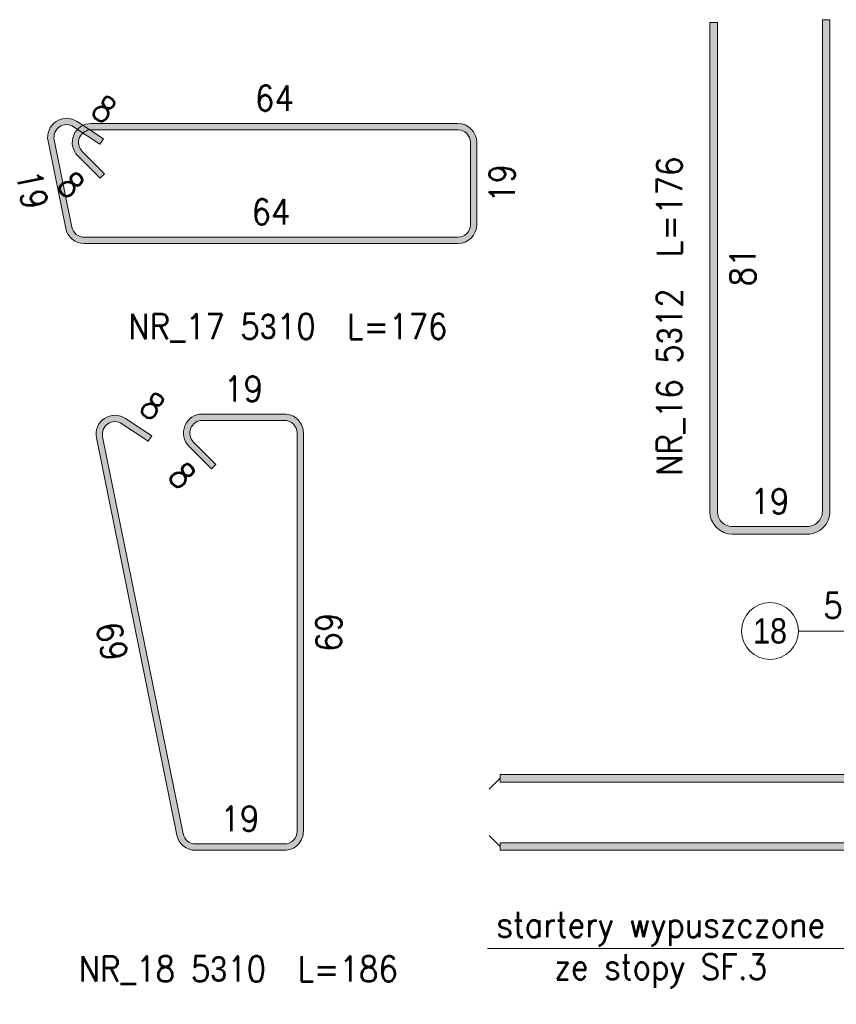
# Model space of a CAD drawing. Extents: x 72518 to 104580, y -134755 to -121361.
# Tile 15 of 47: x 80561 to 81852, y -128046 to -126489. Entities that reach past the tile are written whole.
import ezdxf

# ---------------------------------------------------------------- set-up
doc = ezdxf.new("R2010")
doc.units = 0
doc.header["$LTSCALE"] = 5
doc.header["$MEASUREMENT"] = 0
for name, color, linetype, lineweight in [('AutoCAD_Structural_Detailing_kształt pręta', 7, 'Continuous', 13), ('AutoCAD_Structural_Detailing_opis kształtu pręta', 7, 'Continuous', 13), ('AutoCAD_Structural_Detailing_pręt wyrzucony', 7, 'Continuous', 13), ('K_text', 3, 'Continuous', 13), ('PS_POS', 1, 'Continuous', 15)]:
    doc.layers.add(name, color=color, linetype=linetype, lineweight=lineweight)
doc.styles.add('r-gil', font='GIL_____.TTF', dxfattribs={"width": 0.9})
doc.styles.add('r-simplex', font='simplex.shx', dxfattribs={"width": 0.9})

msp = doc.modelspace()

# ---------------------------------------------------------------- hatches: boundary and pattern name
at = {"layer": 'AutoCAD_Structural_Detailing_kształt pręta'}
for points in [[(81320.87603014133, -127694.7244762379), (81320.87603014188, -127682.7244762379), (87720.87603014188, -127682.7244765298), (87720.87603014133, -127694.7244765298)], [(81320.87603014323, -127802.7244759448), (81320.87603014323, -127790.7244759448), (87720.87603014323, -127790.7244759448), (87720.87603014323, -127802.7244759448)]]:
    msp.add_hatch(color=161, dxfattribs=at).paths.add_polyline_path(points, flags=0)
at = {"layer": 'AutoCAD_Structural_Detailing_pręt wyrzucony'}
for points in [[(81652.4109382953, -126493.0391677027), (81664.4109382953, -126493.0391677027), (81664.4109382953, -127266.7244762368), (81652.4109382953, -127266.7244762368)], [(81842.41093831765, -127266.7244762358), (81830.41093831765, -127266.7244762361), (81830.41093829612, -126488.8343433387), (81842.41093829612, -126488.8343433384)], [(80646.1786499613, -126658.1704437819), (80651.70396288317, -126649.8355222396), (80693.37857059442, -126677.462086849), (80687.85325767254, -126685.7970083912)], [(80674.07120229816, -126662.9730965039), (80674.07120229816, -126652.9730965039), (81253.82120229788, -126652.9730965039), (81253.82120229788, -126662.9730965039)], [(80643.5275993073, -126816.9464831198), (80633.7269335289, -126818.9331764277), (80605.72602678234, -126680.8003667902), (80615.52669256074, -126678.8136734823)], [(81273.82120229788, -126682.9730965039), (81283.82120229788, -126682.9730965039), (81283.8212022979, -126812.9730965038), (81273.8212022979, -126812.9730965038)], [(80695.28440573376, -126732.470571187), (80688.2133379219, -126739.5416389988), (80652.85799886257, -126704.1862999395), (80659.92906667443, -126697.1152321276)], [(81253.8212022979, -126832.9730965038), (81253.8212022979, -126842.9730965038), (80663.12893086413, -126842.9730965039), (80663.12893086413, -126832.9730965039)], [(80722.70149624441, -127127.8885345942), (80728.22680916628, -127119.553613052), (80769.90141687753, -127147.1801776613), (80764.37610395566, -127155.5150992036)], [(80849.92871397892, -127122.7244762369), (80849.92871397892, -127112.7244762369), (80979.67871397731, -127112.7244762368), (80979.67871397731, -127122.7244762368)], [(80819.38511098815, -127776.6978628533), (80809.58444520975, -127778.6845561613), (80682.24887306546, -127150.5184576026), (80692.04953884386, -127148.5317642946)], [(80999.67871397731, -127142.7244762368), (81009.67871397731, -127142.7244762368), (81009.67871397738, -127772.7244762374), (80999.67871397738, -127772.7244762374)], [(80871.14191741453, -127192.2219509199), (80864.07084960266, -127199.2930187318), (80828.71551054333, -127163.9376796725), (80835.7865783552, -127156.8666118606)], [(81688.4109382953, -127302.7244762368), (81688.4109382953, -127290.7244762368), (81806.41093831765, -127290.7244762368), (81806.41093831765, -127302.7244762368)], [(80979.67871397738, -127792.7244762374), (80979.67871397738, -127802.7244762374), (80838.98644254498, -127802.7244762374), (80838.98644254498, -127792.7244762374)]]:
    msp.add_hatch(color=6, dxfattribs=at).paths.add_polyline_path(points, flags=0)
h = msp.add_hatch(color=6, dxfattribs=at)
edge = h.paths.add_edge_path(flags=0)
edge.add_line((80651.70396288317, -126649.8355222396), (80646.17864996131, -126658.1704437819))
edge.add_arc((80635.12802411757, -126674.8402868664), 19.99999999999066, 56.45915590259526, 191.4591559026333)
edge.add_line((80615.52669256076, -126678.8136734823), (80605.7260267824, -126680.8003667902))
edge.add_arc((80635.12802411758, -126674.8402868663), 29.99999999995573, 416.459155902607, 551.4591559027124, ccw=False)
h = msp.add_hatch(color=6, dxfattribs=at)
edge = h.paths.add_edge_path(flags=0)
edge.add_line((80674.07120229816, -126652.9730965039), (80674.07120229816, -126662.9730965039))
edge.add_arc((80674.07120229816, -126682.9730965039), 20, 89.99999999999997, 224.9999999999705)
edge.add_line((80659.92906667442, -126697.1152321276), (80652.85799886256, -126704.1862999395))
edge.add_arc((80674.07120229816, -126682.9730965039), 30, 450, 584.9999999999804, ccw=False)
h = msp.add_hatch(color=6, dxfattribs=at)
edge = h.paths.add_edge_path(flags=0)
edge.add_line((81283.82120229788, -126682.9730965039), (81273.82120229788, -126682.9730965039))
edge.add_arc((81253.82120229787, -126682.9730965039), 20.00000000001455, -4.168816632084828e-11, 89.99999999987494)
edge.add_line((81253.82120229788, -126662.9730965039), (81253.82120229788, -126652.9730965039))
edge.add_arc((81253.82120229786, -126682.9730965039), 30.0000000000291, 359.9999999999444, 449.9999999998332, ccw=False)
h = msp.add_hatch(color=6, dxfattribs=at)
edge = h.paths.add_edge_path(flags=0)
edge.add_line((80633.72693352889, -126818.9331764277), (80643.5275993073, -126816.9464831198))
edge.add_arc((80663.12893086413, -126812.9730965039), 20.00000000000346, -168.5408440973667, -90.00000000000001)
edge.add_line((80663.12893086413, -126832.9730965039), (80663.12893086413, -126842.9730965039))
edge.add_arc((80663.12893086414, -126812.9730965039), 30.0000000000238, 191.4591559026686, 269.9999999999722, ccw=False)
h = msp.add_hatch(color=6, dxfattribs=at)
edge = h.paths.add_edge_path(flags=0)
edge.add_line((81253.8212022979, -126842.9730965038), (81253.8212022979, -126832.9730965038))
edge.add_arc((81253.82120229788, -126812.9730965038), 20.00000000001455, -89.99999999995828, -4.165254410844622e-11)
edge.add_line((81273.8212022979, -126812.9730965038), (81283.8212022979, -126812.9730965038))
edge.add_arc((81253.82120229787, -126812.9730965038), 30.0000000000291, 270.0000000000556, 359.9999999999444, ccw=False)
h = msp.add_hatch(color=6, dxfattribs=at)
edge = h.paths.add_edge_path(flags=0)
edge.add_line((80728.22680916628, -127119.553613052), (80722.70149624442, -127127.8885345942))
edge.add_arc((80711.65087040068, -127144.5583776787), 19.99999999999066, 56.45915590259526, 191.4591559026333)
edge.add_line((80692.04953884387, -127148.5317642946), (80682.24887306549, -127150.5184576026))
edge.add_arc((80711.65087040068, -127144.5583776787), 29.99999999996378, 416.4591559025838, 551.4591559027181, ccw=False)
h = msp.add_hatch(color=6, dxfattribs=at)
edge = h.paths.add_edge_path(flags=0)
edge.add_line((80849.92871397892, -127112.7244762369), (80849.92871397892, -127122.7244762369))
edge.add_arc((80849.92871397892, -127142.7244762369), 20.00000000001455, 89.99999999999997, 224.999999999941)
edge.add_line((80835.78657835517, -127156.8666118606), (80828.71551054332, -127163.9376796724))
edge.add_arc((80849.92871397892, -127142.7244762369), 30, 450, 584.9999999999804, ccw=False)
h = msp.add_hatch(color=6, dxfattribs=at)
edge = h.paths.add_edge_path(flags=0)
edge.add_line((81009.67871397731, -127142.7244762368), (80999.67871397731, -127142.7244762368))
edge.add_arc((80979.67871397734, -127142.7244762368), 19.9999999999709, -1.250644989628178e-10, 90.00000000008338)
edge.add_line((80979.67871397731, -127122.7244762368), (80979.67871397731, -127112.7244762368))
edge.add_arc((80979.67871397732, -127142.7244762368), 29.99999999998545, 359.9999999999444, 450.0000000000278, ccw=False)
h = msp.add_hatch(color=6, dxfattribs=at)
edge = h.paths.add_edge_path(flags=0)
edge.add_line((81652.4109382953, -127266.7244762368), (81664.4109382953, -127266.7244762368))
edge.add_arc((81688.41093829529, -127266.7244762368), 23.99999999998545, 180, 270.0000000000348)
edge.add_line((81688.4109382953, -127290.7244762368), (81688.4109382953, -127302.7244762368))
edge.add_arc((81688.41093829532, -127266.7244762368), 36.00000000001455, 539.9999999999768, 629.9999999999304, ccw=False)
h = msp.add_hatch(color=6, dxfattribs=at)
edge = h.paths.add_edge_path(flags=0)
edge.add_line((81806.41093831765, -127302.7244762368), (81806.41093831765, -127290.7244762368))
edge.add_arc((81806.41093831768, -127266.7244762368), 23.9999999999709, -90.00000000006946, 1.667552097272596e-09)
edge.add_line((81830.41093831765, -127266.7244762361), (81842.41093831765, -127266.7244762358))
edge.add_arc((81806.41093831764, -127266.7244762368), 36.00000000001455, 270.00000000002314, 360.0000000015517, ccw=False)
h = msp.add_hatch(color=6, dxfattribs=at)
edge = h.paths.add_edge_path(flags=0)
edge.add_line((80809.58444520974, -127778.6845561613), (80819.38511098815, -127776.6978628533))
edge.add_arc((80838.98644254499, -127772.7244762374), 20.00000000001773, -168.540844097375, -90.00000000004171)
edge.add_line((80838.98644254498, -127792.7244762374), (80838.98644254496, -127802.7244762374))
edge.add_arc((80838.98644254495, -127772.7244762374), 29.99999999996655, 191.4591559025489, 270.00000000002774, ccw=False)
h = msp.add_hatch(color=6, dxfattribs=at)
edge = h.paths.add_edge_path(flags=0)
edge.add_line((80979.67871397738, -127802.7244762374), (80979.67871397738, -127792.7244762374))
edge.add_arc((80979.6787139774, -127772.7244762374), 19.99999999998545, -90.0000000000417, 8.338142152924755e-11)
edge.add_line((80999.67871397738, -127772.7244762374), (81009.67871397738, -127772.7244762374))
edge.add_arc((80979.6787139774, -127772.7244762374), 29.99999999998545, 269.9999999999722, 360.0000000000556, ccw=False)

# ---------------------------------------------------------------- linework, layer by layer
at = {"layer": 'AutoCAD_Structural_Detailing_kształt pręta', "color": 161}
for p, q in [((81320.87603014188, -127682.7244762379), (87720.87603014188, -127682.7244765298)), ((81320.87603014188, -127682.7244762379), (81320.87603014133, -127694.7244762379)), ((81320.87603014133, -127694.7244762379), (87720.87603014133, -127694.7244765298)), ((81320.87603014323, -127790.7244759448), (87720.87603014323, -127790.7244759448)), ((81320.87603014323, -127790.7244759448), (81320.87603014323, -127802.7244759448)), ((81320.87603014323, -127802.7244759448), (87720.87603014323, -127802.7244759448))]:
    msp.add_line(p, q, dxfattribs=at)
at = {"layer": 'AutoCAD_Structural_Detailing_kształt pręta', "color": 1, "lineweight": 0}
for p, q in [((81320.8760301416, -127688.7244762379), (81303.37603014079, -127706.2244762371)), ((81320.87603014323, -127796.7244759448), (81303.37603014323, -127779.2244759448))]:
    msp.add_line(p, q, dxfattribs=at)
at = {"layer": 'AutoCAD_Structural_Detailing_opis kształtu pręta', "color": 8}
msp.add_line((81792.6814383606, -127455.9046410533), (82140.62603016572, -127455.9046410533), dxfattribs=at)
at = {"layer": 'AutoCAD_Structural_Detailing_opis kształtu pręta', "color": 8, "lineweight": 18}
msp.add_circle((81747.6814383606, -127455.9046410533), 45, dxfattribs=at)
at = {"layer": 'AutoCAD_Structural_Detailing_pręt wyrzucony', "color": 6}
for p, q in [((81652.4109382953, -126493.0391677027), (81652.4109382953, -127266.7244762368)), ((81664.4109382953, -126493.0391677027), (81652.4109382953, -126493.0391677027)), ((81664.4109382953, -126493.0391677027), (81664.4109382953, -127266.7244762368)), ((81830.41093831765, -127266.7244762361), (81830.41093829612, -126488.8343433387)), ((81830.41093829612, -126488.8343433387), (81842.41093829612, -126488.8343433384)), ((81842.41093831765, -127266.7244762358), (81842.41093829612, -126488.8343433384)), ((80651.70396288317, -126649.8355222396), (80693.37857059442, -126677.462086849)), ((80674.07120229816, -126652.9730965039), (81253.82120229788, -126652.9730965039)), ((80646.1786499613, -126658.1704437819), (80687.85325767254, -126685.7970083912)), ((80674.07120229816, -126662.9730965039), (81253.82120229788, -126662.9730965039)), ((80633.7269335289, -126818.9331764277), (80605.72602678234, -126680.8003667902)), ((80643.5275993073, -126816.9464831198), (80615.52669256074, -126678.8136734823)), ((80693.37857059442, -126677.462086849), (80687.85325767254, -126685.7970083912)), ((81273.82120229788, -126682.9730965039), (81273.8212022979, -126812.9730965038)), ((81283.82120229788, -126682.9730965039), (81283.8212022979, -126812.9730965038)), ((80695.28440573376, -126732.470571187), (80659.92906667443, -126697.1152321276)), ((80688.2133379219, -126739.5416389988), (80652.85799886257, -126704.1862999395)), ((80688.2133379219, -126739.5416389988), (80695.28440573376, -126732.470571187)), ((81253.8212022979, -126832.9730965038), (80663.12893086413, -126832.9730965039)), ((81253.8212022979, -126842.9730965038), (80663.12893086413, -126842.9730965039)), ((80728.22680916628, -127119.553613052), (80769.90141687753, -127147.1801776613)), ((80849.92871397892, -127112.7244762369), (80979.67871397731, -127112.7244762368)), ((80849.92871397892, -127122.7244762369), (80979.67871397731, -127122.7244762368)), ((80722.70149624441, -127127.8885345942), (80764.37610395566, -127155.5150992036)), ((80809.58444520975, -127778.6845561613), (80682.24887306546, -127150.5184576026)), ((80819.38511098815, -127776.6978628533), (80692.04953884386, -127148.5317642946)), ((80769.90141687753, -127147.1801776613), (80764.37610395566, -127155.5150992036)), ((80999.67871397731, -127142.7244762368), (80999.67871397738, -127772.7244762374)), ((81009.67871397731, -127142.7244762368), (81009.67871397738, -127772.7244762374)), ((80864.07084960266, -127199.2930187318), (80828.71551054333, -127163.9376796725)), ((80871.14191741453, -127192.2219509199), (80835.7865783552, -127156.8666118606)), ((80864.07084960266, -127199.2930187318), (80871.14191741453, -127192.2219509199)), ((81688.4109382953, -127290.7244762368), (81806.41093831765, -127290.7244762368)), ((81688.4109382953, -127302.7244762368), (81806.41093831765, -127302.7244762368)), ((80979.67871397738, -127792.7244762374), (80838.98644254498, -127792.7244762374)), ((80979.67871397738, -127802.7244762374), (80838.98644254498, -127802.7244762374))]:
    msp.add_line(p, q, dxfattribs=at)
for centre, radius, start, end in [((80635.12802411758, -126674.8402868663), 29.99999999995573, 56.45915590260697, 191.4591559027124), ((80635.12802411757, -126674.8402868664), 19.99999999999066, 56.45915590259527, 191.4591559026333), ((80674.07120229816, -126682.9730965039), 30, 89.99999999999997, 224.9999999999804), ((81253.82120229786, -126682.9730965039), 30.0000000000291, 359.9999999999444, 89.99999999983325), ((80674.07120229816, -126682.9730965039), 20, 89.99999999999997, 224.9999999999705), ((81253.82120229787, -126682.9730965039), 20.00000000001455, 359.9999999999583, 89.99999999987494), ((80663.12893086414, -126812.9730965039), 30.0000000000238, 191.4591559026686, 269.9999999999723), ((80663.12893086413, -126812.9730965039), 20.00000000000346, 191.4591559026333, 270), ((81253.82120229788, -126812.9730965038), 20.00000000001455, 270.0000000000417, 359.9999999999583), ((81253.82120229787, -126812.9730965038), 30.0000000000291, 270.0000000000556, 359.9999999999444), ((80711.65087040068, -127144.5583776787), 29.99999999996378, 56.45915590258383, 191.4591559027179), ((80849.92871397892, -127142.7244762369), 30, 89.99999999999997, 224.9999999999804), ((80849.92871397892, -127142.7244762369), 20.00000000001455, 89.99999999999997, 224.999999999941), ((80979.67871397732, -127142.7244762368), 29.99999999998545, 359.9999999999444, 90.0000000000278), ((80979.67871397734, -127142.7244762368), 19.9999999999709, 359.9999999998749, 90.00000000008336), ((80711.65087040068, -127144.5583776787), 19.99999999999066, 56.45915590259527, 191.4591559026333), ((81688.41093829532, -127266.7244762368), 36.00000000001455, 179.9999999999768, 269.9999999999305), ((81688.41093829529, -127266.7244762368), 23.99999999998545, 180, 270.0000000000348), ((81806.41093831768, -127266.7244762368), 23.9999999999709, 269.9999999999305, 1.667552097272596e-09), ((81806.41093831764, -127266.7244762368), 36.00000000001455, 270.0000000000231, 1.551703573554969e-09), ((80838.98644254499, -127772.7244762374), 20.00000000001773, 191.4591559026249, 269.9999999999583), ((80979.6787139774, -127772.7244762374), 19.99999999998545, 269.9999999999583, 8.338142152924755e-11), ((80979.6787139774, -127772.7244762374), 29.99999999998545, 269.9999999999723, 5.558337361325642e-11), ((80838.98644254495, -127772.7244762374), 29.99999999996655, 191.4591559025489, 270.0000000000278)]:
    msp.add_arc(centre, radius, start, end, dxfattribs=at)
at = {"layer": 'PS_POS'}
msp.add_lwpolyline([(82216.89702034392, -127701.5610210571), (81865.32702208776, -127957.8097864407), (82016.89702034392, -127701.5610210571), (81865.32702208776, -127957.8097864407), (81300.90839335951, -127957.8097864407)], dxfattribs=at)

# ---------------------------------------------------------------- texts
at = {"layer": 'AutoCAD_Structural_Detailing_opis kształtu pręta', "color": 3, "char_height": 40, "attachment_point": 5}
for s, insert, style in [('5\\Fdiam;3\\Fsimplex.shx;10  ', (81891.53858121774, -127415.9046410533), 'r-simplex'), ('18', (81747.6814383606, -127455.9046410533), 'r-gil')]:
    msp.add_mtext(s, dxfattribs=dict(at, insert=insert, style=style))
at = {"layer": 'AutoCAD_Structural_Detailing_pręt wyrzucony', "color": 3, "char_height": 40, "attachment_point": 5, "style": 'r-simplex'}
for s, insert in [('64', (80963.94620229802, -126612.9730965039)), ('64', (80958.47506658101, -126792.9730965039)), ('NR_17 5\\Fdiam;3\\Fsimplex.shx;10  L=176', (80984.92834515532, -126975.9518608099)), ('19', (80914.80371397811, -127072.7244762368)), ('19', (81747.41093830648, -127250.7244762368)), ('19', (80909.33257826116, -127752.7244762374)), ('NR_18 5\\Fdiam;3\\Fsimplex.shx;10  L=186', (80906.609014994, -127992.2983330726))]:
    msp.add_mtext(s, dxfattribs=dict(at, insert=insert))
for s, insert, rotation in [('8', (80694.64251842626, -126630.3091183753), 326.4591559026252), ('19', (80580.52381704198, -126757.8135448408), 281.45915590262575), ('8', (80642.25139714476, -126750.1482407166), 315), ('19', (81323.8212022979, -126747.9730965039), 90.00000000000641), ('NR_16 5\\Fdiam;3\\Fsimplex.shx;12  L=176', (81590.40155163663, -126957.824724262), 90), ('81', (81704.4109382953, -126879.8818219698), 90), ('8', (80771.16536470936, -127100.0272091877), 326.4591559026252), ('8', (80818.10890882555, -127209.8996204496), 315.0000000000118), ('69', (81049.67871397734, -127457.7244762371), 90.00000000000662), ('69', (80706.71399602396, -127472.5482801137), 281.4591559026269)]:
    msp.add_mtext(s, dxfattribs=dict(at, insert=insert, rotation=rotation))
at = {"layer": 'K_text', "insert": (81574.7933903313, -127960.2900195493), "char_height": 40, "attachment_point": 5, "style": 'r-simplex'}
msp.add_mtext('startery wypuszczone \\Pze stopy SF.3', dxfattribs=at)

doc.saveas('drawing.dxf')
